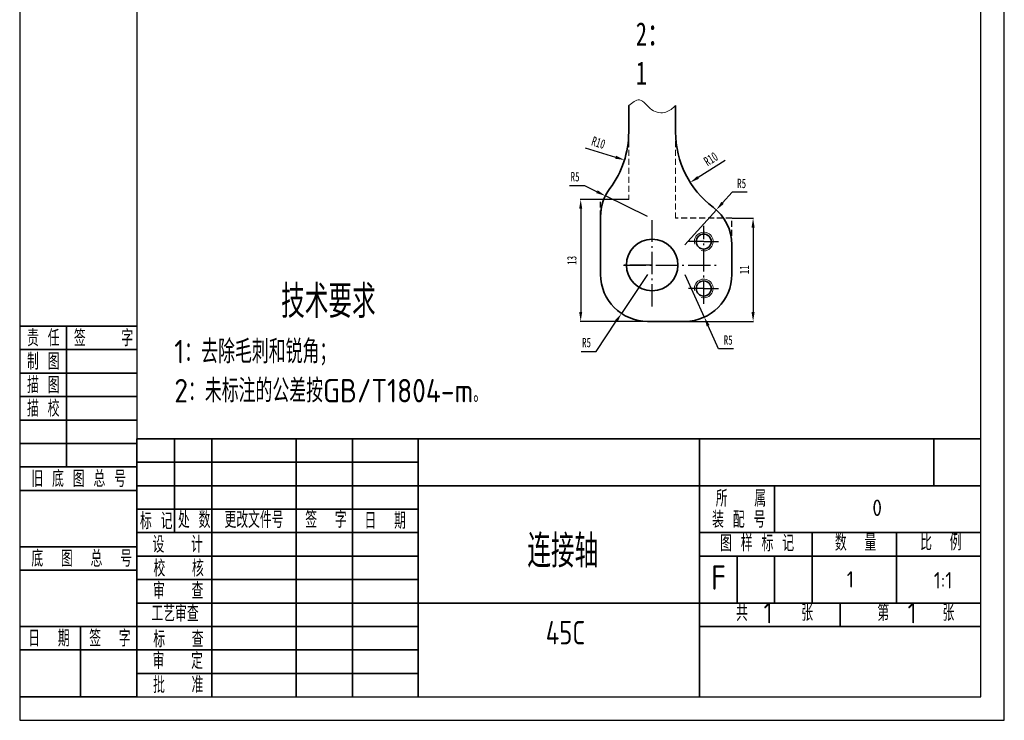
# Model space of a CAD drawing. Header units: millimetres. Extents: x -33921 to -29933, y -26486 to -26076.
# Tile 23 of 34: x -31808 to -31598, y -26375 to -26226. Entities that reach past the tile are written whole.
import ezdxf

# ---------------------------------------------------------------- set-up
doc = ezdxf.new("R2010")
doc.units = ezdxf.units.MM
for name, pattern in [('GEN7A', [6.875, 4.75, -0.875, 0.375, -0.875]), ('HIDDEN', [1.905, 1.27, -0.635]), ('SLD-实线', [0])]:
    doc.linetypes.add(name, pattern=pattern)
doc.layers.add('尺寸线', color=5, linetype='Continuous', lineweight=15)
doc.layers.add('文字', color=5, linetype='SLD-实线', lineweight=20)
doc.layers.add('特别说明', color=3, linetype='Continuous')
doc.styles.add('SLDTEXTSTYLE5', font='TXT', dxfattribs={"width": 0.7})
doc.styles.add('图框文字', font='gbenor.shx', dxfattribs={"bigfont": 'gbcbig.shx'})
doc.styles.add('绘图文字3.5', font='gbenor.shx', dxfattribs={"bigfont": 'gbcbig.shx'})
doc.styles.add('绘图文字5', font='gbenor.shx', dxfattribs={"bigfont": 'gbcbig.shx'})
doc.dimstyles.new('2-1', dxfattribs={"dimtxt": 2, "dimasz": 2, "dimexe": 0.1, "dimexo": 0.05, "dimgap": 0.875, "dimtad": 1, "dimtoh": 1, "dimlfac": 0.5, "dimrnd": 1e-09, "dimzin": 12, "dimdsep": 46, "dimtxsty": 'SLDTEXTSTYLE5', "dimcen": 0.09, "dimclrd": 5, "dimclre": 5, "dimclrt": 5, "dimadec": 0, "dimazin": 3, "dimtfac": 1, "dimtmove": 0, "dimatfit": 3, "dimfxl": 1, "dimfrac": 2, "dimtolj": 1, "dimtzin": 12, "dimarcsym": 0})
doc.dimstyles.new('2-1 v', dxfattribs={"dimtxt": 2, "dimasz": 2, "dimexe": 0.1, "dimexo": 0.05, "dimgap": 0.875, "dimtad": 1, "dimlfac": 0.5, "dimrnd": 1e-09, "dimzin": 12, "dimdsep": 46, "dimtxsty": 'SLDTEXTSTYLE5', "dimcen": 0.09, "dimclrd": 5, "dimclre": 5, "dimclrt": 5, "dimadec": 0, "dimazin": 3, "dimtfac": 1, "dimtmove": 0, "dimatfit": 3, "dimfxl": 1, "dimfrac": 2, "dimtolj": 1, "dimtzin": 12, "dimarcsym": 0})

# ---------------------------------------------------------------- blocks, each defined once
blk = doc.blocks.new('*D234')
at = {"layer": 'Defpoints', "color": 0, "transparency": 16777216}
for p in [(-31678.57, -26263.86), (-31688.81, -26289.86), (-31670.57, -26289.86)]:
    blk.add_point(p, dxfattribs=at)
at = {"layer": '尺寸线', "color": 5, "lineweight": -2, "transparency": 16777216}
for p, q in [((-31678.62, -26263.86), (-31688.91, -26263.86)), ((-31688.81, -26265.86), (-31688.81, -26287.86)), ((-31670.62, -26289.86), (-31688.91, -26289.86))]:
    blk.add_line(p, q, dxfattribs=at)
at = {"layer": '尺寸线', "color": 5, "transparency": 16777216}
for points in [[(-31689.14, -26265.86), (-31688.48, -26265.86), (-31688.81, -26263.86)], [(-31689.14, -26287.86), (-31688.48, -26287.86), (-31688.81, -26289.86)]]:
    blk.add_solid(points, dxfattribs=at)
at = {"layer": '尺寸线', "color": 5, "transparency": 16777216, "insert": (-31690.69, -26276.86), "char_height": 2, "attachment_point": 5, "rotation": 90, "style": 'SLDTEXTSTYLE5'}
blk.add_mtext('\\A1;13', dxfattribs=at)
blk = doc.blocks.new('*D235')
at = {"layer": 'Defpoints', "color": 0, "transparency": 16777216}
for p in [(-31656.57, -26267.86), (-31666.57, -26289.86), (-31652.04, -26289.86)]:
    blk.add_point(p, dxfattribs=at)
at = {"layer": '尺寸线', "color": 5, "lineweight": -2, "transparency": 16777216}
for p, q in [((-31656.52, -26267.86), (-31651.94, -26267.86)), ((-31652.04, -26269.86), (-31652.04, -26287.86)), ((-31666.52, -26289.86), (-31651.94, -26289.86))]:
    blk.add_line(p, q, dxfattribs=at)
at = {"layer": '尺寸线', "color": 5, "transparency": 16777216}
for points in [[(-31652.38, -26269.86), (-31651.71, -26269.86), (-31652.04, -26267.86)], [(-31652.38, -26287.86), (-31651.71, -26287.86), (-31652.04, -26289.86)]]:
    blk.add_solid(points, dxfattribs=at)
at = {"layer": '尺寸线', "color": 5, "transparency": 16777216, "insert": (-31653.92, -26278.86), "char_height": 2, "attachment_point": 5, "rotation": 90, "style": 'SLDTEXTSTYLE5'}
blk.add_mtext('\\A1;11', dxfattribs=at)
blk = doc.blocks.new('*D236')
at = {"layer": 'Defpoints', "color": 0, "transparency": 16777216}
for p in [(-31698.57, -26249.53), (-31679.47, -26255.47)]:
    blk.add_point(p, dxfattribs=at)
at = {"layer": '尺寸线', "color": 5, "lineweight": -2, "transparency": 16777216}
blk.add_line((-31687.86, -26252.86), (-31681.38, -26254.87), dxfattribs=at)
at = {"layer": '尺寸线', "color": 5, "transparency": 16777216}
blk.add_solid([(-31681.28, -26254.56), (-31681.48, -26255.19), (-31679.47, -26255.47)], dxfattribs=at)
at = {"layer": '尺寸线', "color": 5, "transparency": 16777216, "insert": (-31685.02, -26251.78), "char_height": 2, "attachment_point": 5, "rotation": 342.7251, "style": 'SLDTEXTSTYLE5'}
blk.add_mtext('\\A1;R10', dxfattribs=at)
blk = doc.blocks.new('*D237')
at = {"layer": 'Defpoints', "color": 0, "transparency": 16777216}
for p in [(-31648.57, -26249.53), (-31665.45, -26260.26)]:
    blk.add_point(p, dxfattribs=at)
at = {"layer": '尺寸线', "color": 5, "lineweight": -2, "transparency": 16777216}
blk.add_line((-31658.03, -26255.55), (-31663.76, -26259.19), dxfattribs=at)
at = {"layer": '尺寸线', "color": 5, "transparency": 16777216}
blk.add_solid([(-31663.94, -26258.9), (-31663.58, -26259.47), (-31665.45, -26260.26)], dxfattribs=at)
at = {"layer": '尺寸线', "color": 5, "transparency": 16777216, "insert": (-31661.06, -26255.25), "char_height": 2, "attachment_point": 5, "rotation": 32.4415, "style": 'SLDTEXTSTYLE5'}
blk.add_mtext('\\A1;R10', dxfattribs=at)
blk = doc.blocks.new('*D238')
at = {"layer": 'Defpoints', "color": 0, "transparency": 16777216}
for p in [(-31659.88, -26266.09), (-31666.57, -26273.53)]:
    blk.add_point(p, dxfattribs=at)
at = {"layer": '尺寸线', "color": 5, "lineweight": -2, "transparency": 16777216}
for p, q in [((-31656.52, -26262.36), (-31658.54, -26264.61)), ((-31653.31, -26262.36), (-31656.52, -26262.36)), ((-31666.57, -26273.53), (-31659.88, -26266.09))]:
    blk.add_line(p, q, dxfattribs=at)
at = {"layer": '尺寸线', "color": 5, "transparency": 16777216}
blk.add_solid([(-31658.79, -26264.38), (-31658.29, -26264.83), (-31659.88, -26266.09)], dxfattribs=at)
at = {"layer": '尺寸线', "color": 5, "transparency": 16777216, "insert": (-31654.48, -26260.48), "char_height": 2, "attachment_point": 5, "style": 'SLDTEXTSTYLE5'}
blk.add_mtext('\\A1;R5', dxfattribs=at)
blk = doc.blocks.new('*D239')
at = {"layer": 'Defpoints', "color": 0, "transparency": 16777216}
for p in [(-31683.54, -26263.11), (-31674.57, -26267.53)]:
    blk.add_point(p, dxfattribs=at)
at = {"layer": '尺寸线', "color": 5, "lineweight": -2, "transparency": 16777216}
for p, q in [((-31691.18, -26260.93), (-31687.97, -26260.93)), ((-31687.97, -26260.93), (-31685.33, -26262.23)), ((-31674.57, -26267.53), (-31683.54, -26263.11))]:
    blk.add_line(p, q, dxfattribs=at)
at = {"layer": '尺寸线', "color": 5, "transparency": 16777216}
blk.add_solid([(-31685.18, -26261.93), (-31685.48, -26262.53), (-31683.54, -26263.11)], dxfattribs=at)
at = {"layer": '尺寸线', "color": 5, "transparency": 16777216, "insert": (-31690.01, -26259.05), "char_height": 2, "attachment_point": 5, "style": 'SLDTEXTSTYLE5'}
blk.add_mtext('\\A1;R5', dxfattribs=at)
blk = doc.blocks.new('*D240')
at = {"layer": 'Defpoints', "color": 0, "transparency": 16777216}
for p in [(-31674.57, -26279.86), (-31680.12, -26288.18)]:
    blk.add_point(p, dxfattribs=at)
at = {"layer": '尺寸线', "color": 5, "lineweight": -2, "transparency": 16777216}
for p, q in [((-31674.57, -26279.86), (-31680.12, -26288.18)), ((-31685.52, -26296.28), (-31681.23, -26289.84)), ((-31688.73, -26296.28), (-31685.52, -26296.28))]:
    blk.add_line(p, q, dxfattribs=at)
at = {"layer": '尺寸线', "color": 5, "transparency": 16777216}
blk.add_solid([(-31681.5, -26289.66), (-31680.95, -26290.03), (-31680.12, -26288.18)], dxfattribs=at)
at = {"layer": '尺寸线', "color": 5, "transparency": 16777216, "insert": (-31687.56, -26294.4), "char_height": 2, "attachment_point": 5, "style": 'SLDTEXTSTYLE5'}
blk.add_mtext('\\A1;R5', dxfattribs=at)
blk = doc.blocks.new('*D241')
at = {"layer": 'Defpoints', "color": 0, "transparency": 16777216}
for p in [(-31666.57, -26279.86), (-31662.45, -26288.97)]:
    blk.add_point(p, dxfattribs=at)
at = {"layer": '尺寸线', "color": 5, "lineweight": -2, "transparency": 16777216}
for p, q in [((-31666.57, -26279.86), (-31662.45, -26288.97)), ((-31659.39, -26295.74), (-31661.63, -26290.8)), ((-31656.19, -26295.74), (-31659.39, -26295.74))]:
    blk.add_line(p, q, dxfattribs=at)
at = {"layer": '尺寸线', "color": 5, "transparency": 16777216}
blk.add_solid([(-31661.32, -26290.66), (-31661.93, -26290.93), (-31662.45, -26288.97)], dxfattribs=at)
at = {"layer": '尺寸线', "color": 5, "transparency": 16777216, "insert": (-31657.35, -26293.86), "char_height": 2, "attachment_point": 5, "style": 'SLDTEXTSTYLE5'}
blk.add_mtext('\\A1;R5', dxfattribs=at)

msp = doc.modelspace()

# ---------------------------------------------------------------- linework, layer by layer
at = {"color": 7, "linetype": 'Continuous', "lineweight": 35}
for p, q in [((-31678.5666, -26249.5294), (-31678.5666, -26243.8597)), ((-31668.5666, -26243.8597), (-31668.5666, -26249.5294)), ((-31684.5666, -26279.8597), (-31684.5666, -26267.5294)), ((-31656.5666, -26279.8597), (-31656.5666, -26273.5294)), ((-31666.5666, -26289.8597), (-31674.5666, -26289.8597))]:
    msp.add_line(p, q, dxfattribs=at)
at = {"color": 6, "linetype": 'HIDDEN', "lineweight": -3}
for p, q in [((-31678.5666, -26263.8597), (-31684.5666, -26263.8597)), ((-31684.5666, -26267.5294), (-31684.5666, -26263.8597)), ((-31656.5666, -26267.8597), (-31668.5666, -26267.8597)), ((-31656.5666, -26273.5294), (-31656.5666, -26267.8597))]:
    msp.add_line(p, q, dxfattribs=at)
at = {"lineweight": 35}
for p, q in [((-31808.4608, -26290.8932), (-31783.4608, -26290.8932)), ((-31798.4608, -26320.8932), (-31798.4608, -26290.8932)), ((-31808.4608, -26295.8932), (-31783.4608, -26295.8932)), ((-31808.4608, -26300.8932), (-31783.4608, -26300.8932)), ((-31808.4608, -26305.8932), (-31783.4608, -26305.8932)), ((-31808.4608, -26310.8932), (-31783.4608, -26310.8932)), ((-31783.4608, -26314.8932), (-31603.4608, -26314.8932)), ((-31783.4608, -26369.8932), (-31783.4608, -26314.8932)), ((-31775.4608, -26334.8932), (-31775.4608, -26314.8932)), ((-31767.4608, -26369.8932), (-31767.4608, -26314.8932)), ((-31749.4608, -26369.8932), (-31749.4608, -26314.8932)), ((-31737.4608, -26369.8932), (-31737.4608, -26314.8932)), ((-31723.4608, -26314.8932), (-31723.4608, -26369.8932)), ((-31663.4608, -26314.8932), (-31663.4608, -26369.8932)), ((-31613.4608, -26314.8932), (-31613.4608, -26324.8932)), ((-31808.4608, -26315.8932), (-31783.4608, -26315.8932)), ((-31808.4608, -26320.8932), (-31783.4608, -26320.8932)), ((-31783.4608, -26319.8932), (-31723.4608, -26319.8932)), ((-31783.4608, -26324.8932), (-31723.4608, -26324.8932)), ((-31723.4608, -26324.8932), (-31603.4608, -26324.8932)), ((-31647.4608, -26324.8932), (-31647.4608, -26334.8932)), ((-31808.4608, -26325.8932), (-31783.4608, -26325.8932)), ((-31783.4608, -26329.8932), (-31723.4608, -26329.8932)), ((-31783.4608, -26334.8932), (-31723.4608, -26334.8932)), ((-31663.4608, -26334.8932), (-31603.4608, -26334.8932)), ((-31639.4608, -26334.8932), (-31639.4608, -26349.8932)), ((-31621.4608, -26334.8932), (-31621.4608, -26349.8932)), ((-31808.4608, -26337.8932), (-31783.4608, -26337.8932)), ((-31783.4608, -26339.8932), (-31723.4608, -26339.8932)), ((-31663.4608, -26339.8932), (-31603.4608, -26339.8932)), ((-31655.4608, -26339.8932), (-31655.4608, -26349.8932)), ((-31647.4608, -26339.8932), (-31647.4608, -26349.8932)), ((-31808.4608, -26342.8932), (-31783.4608, -26342.8932)), ((-31783.4608, -26344.8932), (-31723.4608, -26344.8932)), ((-31783.4608, -26349.8932), (-31723.4608, -26349.8932)), ((-31723.4608, -26349.8932), (-31603.4608, -26349.8932)), ((-31633.4608, -26349.8932), (-31633.4608, -26354.8932)), ((-31808.4608, -26354.8932), (-31783.4608, -26354.8932)), ((-31795.4608, -26354.8932), (-31795.4608, -26369.8932)), ((-31783.4608, -26354.8932), (-31723.4608, -26354.8932)), ((-31663.4608, -26354.8932), (-31603.4608, -26354.8932)), ((-31808.4608, -26359.8932), (-31783.4608, -26359.8932)), ((-31783.4608, -26359.8932), (-31723.4608, -26359.8932)), ((-31783.4608, -26364.8932), (-31723.4608, -26364.8932)), ((-31783.4608, -26369.8932), (-31808.4608, -26369.8932))]:
    msp.add_line(p, q, dxfattribs=at)
at = {"color": 0, "lineweight": 15}
for p, q in [((-31603.4608, -26314.8932), (-31603.4608, -26369.8932)), ((-31603.4608, -26369.8932), (-31783.4608, -26369.8932)), ((-31783.4608, -26369.8932), (-31723.4608, -26369.8932))]:
    msp.add_line(p, q, dxfattribs=at)
at = {"lineweight": 30}
for points in [[(-31808.4608, -26374.8932), (-31598.4608, -26374.8932), (-31598.4608, -26077.8932), (-31808.4608, -26077.8932)], [(-31783.4608, -26369.8932), (-31603.4608, -26369.8932), (-31603.4608, -26082.8932), (-31783.4608, -26082.8932)]]:
    msp.add_lwpolyline(points, close=True, dxfattribs=at)
at = {"color": 7, "linetype": 'Continuous', "lineweight": 35}
for centre, radius in [((-31673.5666, -26277.8597), 5.5), ((-31662.5666, -26272.8597), 1.6), ((-31662.5666, -26282.8597), 1.6)]:
    msp.add_circle(centre, radius, dxfattribs=at)
for centre, radius, start, end in [((-31698.5666, -26249.5294), 20, 323.130102, 0), ((-31648.5666, -26249.5294), 20, 180, 233.130102), ((-31674.5666, -26267.5294), 10, 143.130102, 180), ((-31666.5666, -26273.5294), 10, 0, 53.130102), ((-31674.5666, -26279.8597), 10, 180, 270), ((-31666.5666, -26279.8597), 10, 270, 0)]:
    msp.add_arc(centre, radius, start, end, dxfattribs=at)
at = {"color": 7, "linetype": 'Continuous', "lineweight": 18}
for centre in [(-31662.5666, -26272.8597), (-31662.5666, -26282.8597)]:
    msp.add_arc(centre, 2, 255, 195, dxfattribs=at)
at = {"layer": '尺寸线', "color": 6, "linetype": 'HIDDEN'}
for p, q in [((-31678.5666, -26249.5294), (-31678.5666, -26263.8597)), ((-31668.5666, -26249.5294), (-31668.5666, -26267.8597))]:
    msp.add_line(p, q, dxfattribs=at)
at = {"layer": '尺寸线'}
msp.add_spline([(-31678.5666, -26243.8597), (-31676.2646, -26242.6786), (-31673.6364, -26244.7461), (-31670.6218, -26245.2481), (-31668.5666, -26243.8597)], degree=3, dxfattribs=at)
at = {"layer": '特别说明', "color": 1, "linetype": 'GEN7A'}
for p, q in [((-31673.5666, -26286.6951), (-31673.5666, -26268.2955)), ((-31662.5666, -26286.109), (-31662.5666, -26269.5344)), ((-31662.5666, -26272.8597), (-31665.8249, -26272.8597)), ((-31662.5666, -26272.8597), (-31659.4264, -26272.8597)), ((-31673.5666, -26277.8597), (-31679.6531, -26277.8597)), ((-31679.6531, -26277.8597), (-31659.1009, -26277.8597)), ((-31662.5666, -26282.8597), (-31665.8249, -26282.8597)), ((-31662.5666, -26282.8597), (-31659.4264, -26282.8597))]:
    msp.add_line(p, q, dxfattribs=at)

# ---------------------------------------------------------------- texts
at = {"lineweight": 35}
for s, height, style, p in [('责 任', 3.5, '图框文字', (-31806.9002, -26295.1727)), ('签    字', 3.5, '图框文字', (-31796.9002, -26295.1727)), ('制 图', 3.5, '图框文字', (-31806.9002, -26300.1727)), ('描 图', 3.5, '图框文字', (-31806.9002, -26305.1727)), ('描 校', 3.5, '图框文字', (-31806.9002, -26310.1727)), ('旧 底 图 总 号', 3.5, '图框文字', (-31805.976, -26325.1727)), ('所   属', 3.5, '图框文字', (-31659.9986, -26329.353)), ('标 记', 3.5, '图框文字', (-31782.8143, -26334.1799)), ('处 数', 3.5, '图框文字', (-31774.7187, -26333.9396)), ('更改文件号', 3.5, '图框文字', (-31764.7901, -26333.9108)), ('签  字', 3.5, '图框文字', (-31747.5521, -26333.8834)), ('日  期', 3.5, '图框文字', (-31734.9321, -26334.095)), ('装 配 号', 3.5, '图框文字', (-31660.778, -26333.853)), ('设   计', 3.5, '图框文字', (-31780.1353, -26339.1669)), ('图 样 标 记', 3.5, '图框文字', (-31659.0725, -26338.9056)), ('数  量', 3.5, '图框文字', (-31634.585, -26338.7747)), ('比  例', 3.5, '图框文字', (-31616.4131, -26338.6992)), ('底  图  总  号', 3.5, '图框文字', (-31805.976, -26342.1727)), ('校   核', 3.5, '图框文字', (-31779.9285, -26344.2533)), ('审   查', 3.5, '图框文字', (-31780.0257, -26349.0418)), ('工艺审查', 3.5, '图框文字', (-31780.366, -26353.8702)), ('共      张', 3.5, '图框文字', (-31655.6815, -26353.7261)), ('1', 4.5, '绘图文字3.5', (-31649.7925, -26354.2202)), ('第      张', 3.5, '图框文字', (-31625.5429, -26353.7261)), ('1', 4.5, '绘图文字3.5', (-31619.0754, -26354.2202)), ('日  期', 3.5, '图框文字', (-31806.6481, -26359.1727)), ('签  字', 3.5, '图框文字', (-31793.6481, -26359.1727)), ('标   查', 3.5, '图框文字', (-31779.9718, -26359.3556)), ('审   定', 3.5, '图框文字', (-31780.1125, -26363.9693)), ('批   准', 3.5, '图框文字', (-31780.0187, -26369.0957))]:
    msp.add_text(s, height=height, dxfattribs=dict(at, style=style)).set_placement(p)
at = {"color": 7, "linetype": 'Continuous', "insert": (-31677.0527, -26226.1058), "char_height": 5, "width": 1.844469, "attachment_point": 1, "style": 'SLDTEXTSTYLE5'}
msp.add_mtext('{\\fSimSun|b0|i0|c134|p2;2：1}', dxfattribs=at)
at = {"lineweight": 35, "char_height": 3.5, "attachment_point": 2, "style": '绘图文字3.5'}
for s, insert in [('0', (-31625.5809, -26327.8517)), ('1', (-31631.2976, -26343.1081)), ('1:1', (-31611.5299, -26343.305))]:
    msp.add_mtext(s, dxfattribs=dict(at, insert=insert))
at = {"color": 0, "lineweight": 30, "ltscale": 0.5, "insert": (-31692.6357, -26335.3349), "char_height": 7, "width": 39.611614, "attachment_point": 2, "style": '绘图文字3.5'}
msp.add_mtext('连接轴', dxfattribs=at)
at = {"lineweight": 35, "insert": (-31660.9925, -26341.8752), "char_height": 5.2, "width": 3.42552, "attachment_point": 1, "style": '绘图文字5'}
msp.add_mtext('F', dxfattribs=at)
at = {"lineweight": 30, "insert": (-31692.0509, -26353.7109), "char_height": 5, "width": 69.750513, "attachment_point": 2, "style": '绘图文字3.5'}
msp.add_mtext('{\\W0.9;45C}', dxfattribs=at)
at = {"layer": '文字', "insert": (-31775.4776, -26282.1365), "char_height": 4, "width": 118.926598, "attachment_point": 1, "style": '绘图文字3.5'}
msp.add_mtext('{\\H1.75x;\\C5;      技术要求\\P\\H0.71429x;1：去除毛刺和锐角；\\P2：未标注的公差按GB/T1804-m\\H0.8x;。}', dxfattribs=at)

# ---------------------------------------------------------------- dimensions: what is measured, and where the dimension line sits
at = {"layer": '尺寸线'}
for center, mpoint, picture, middle in [((-31698.5666, -26249.5294), (-31679.4688, -26255.4685), '*D236', (-31685.5722, -26253.5705)), ((-31648.5666, -26249.5294), (-31665.4454, -26260.2582), '*D237', (-31660.0512, -26256.8294)), ((-31674.5666, -26267.5294), (-31683.5379, -26263.1117), '*D239', (-31690.0142, -26260.9279)), ((-31666.5666, -26273.5294), (-31659.8789, -26266.0948), '*D238', (-31654.4762, -26262.3585)), ((-31674.5666, -26279.8597), (-31680.1158, -26288.1788), '*D240', (-31687.5606, -26296.2791)), ((-31666.5666, -26279.8597), (-31662.4494, -26288.9728), '*D241', (-31657.3523, -26295.7356))]:
    dim = msp.add_radius_dim(center=center, mpoint=mpoint, dimstyle='2-1', dxfattribs=at)
    dim.commit()
    dim.dimension.update_dxf_attribs({"geometry": picture, "text_midpoint": middle, "dimtype": 164})
for base, p1, p2, picture, middle in [((-31688.8114, -26289.8597), (-31678.5666, -26263.8597), (-31670.5666, -26289.8597), '*D234', (-31688.8114, -26276.8597)), ((-31652.0437, -26289.8597), (-31656.5666, -26267.8597), (-31666.5666, -26289.8597), '*D235', (-31652.0437, -26278.8597))]:
    dim = msp.add_linear_dim(base=base, p1=p1, p2=p2, angle=90, dimstyle='2-1 v', dxfattribs=at)
    dim.commit()
    dim.dimension.update_dxf_attribs({"geometry": picture, "text_midpoint": middle, "dimtype": 160})

doc.saveas('drawing.dxf')
